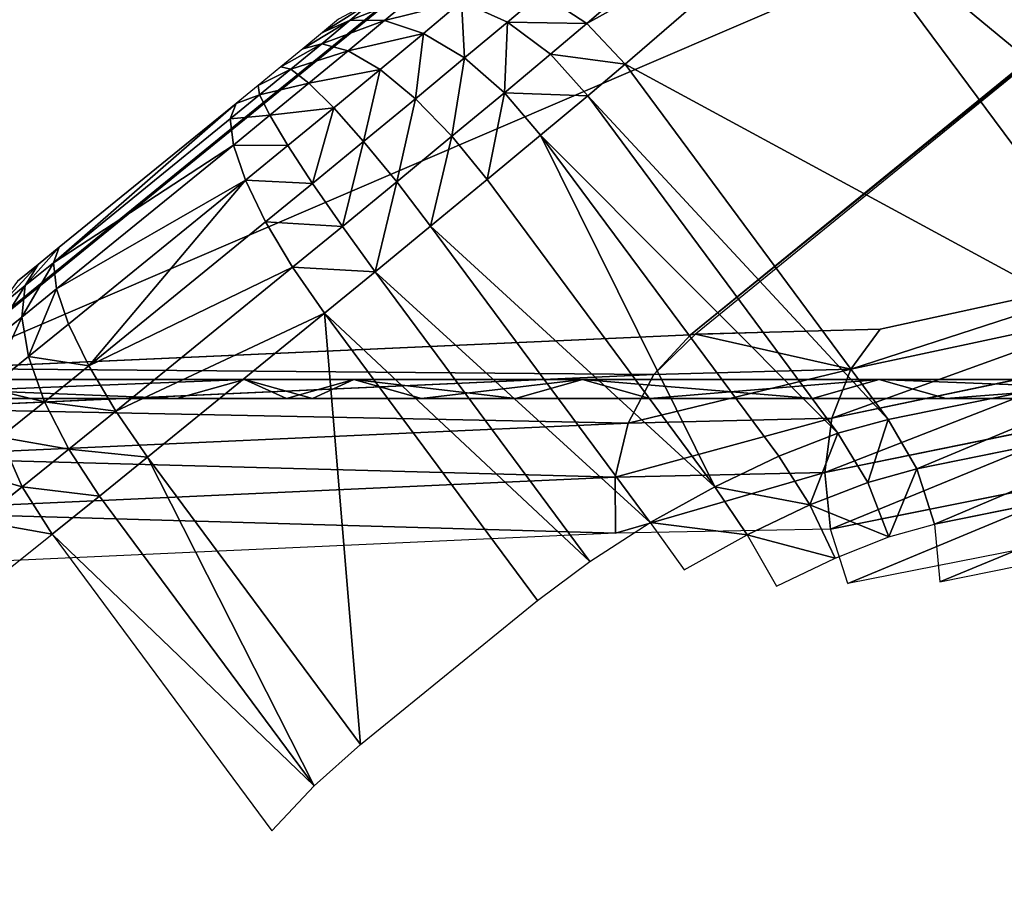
# Model space of a CAD drawing. Extents: x 34 to 1129, y -19 to 489.
# Tile 167 of 237: x 332 to 345, y 230 to 242. Entities that reach past the tile are written whole.
import ezdxf

# ---------------------------------------------------------------- set-up
doc = ezdxf.new("R2010")
doc.units = 0
doc.layers.get('0').update_dxf_attribs({"color": 13, "linetype": 'CONTINUOUS'})

# ---------------------------------------------------------------- blocks, each defined once
blk = doc.blocks.new('GROUP_14')
for centre in [(249.969, 249.969, 5), (249.969, 249.969)]:
    blk.add_circle(centre, 250)
blk = doc.blocks.new('GROUP_17')
for p in [(0, 0), (0, 0, 325)]:
    blk.add_blockref('GROUP_14', p)
blk = doc.blocks.new('GROUP_24')
blk.add_blockref('GROUP_17', (0, 0))
blk = doc.blocks.new('GROUP_1')
for p, q in [((54.464, 797.345), (55.411, 797.629, 0.268)), ((53.516, 797.06, 0.268), (54.464, 797.345)), ((55.992, 792.412), (56.936, 792.709, 0.268)), ((55.049, 792.114, 0.268), (55.992, 792.412)), ((59.191, 782.407), (60.131, 782.717, 0.268)), ((58.251, 782.098, 0.268), (59.191, 782.407)), ((63.342, 770.152), (64.277, 770.477, 0.268)), ((62.408, 769.826, 0.268), (63.342, 770.152))]:
    blk.add_line(p, q)
blk.add_arc((1582.676, 1256.548), 1595.713, 187.860955, 196.910126)
mesh = blk.add_polyface()
corners = [(47.749, 823.948, 0.268), (54.464, 797.345), (46.797, 823.68), (55.411, 797.629, 0.268)]
mesh.append_faces([[corners[k] for k in face] for face in [(0, 1, 2), (1, 0, 3)]], dxfattribs={"vtx0": -1})
mesh = blk.add_polyface()
corners = [(46.797, 823.68), (53.516, 797.06, 0.268), (45.844, 823.411, 0.268), (54.464, 797.345)]
mesh.append_faces([[corners[k] for k in face] for face in [(0, 1, 2), (1, 0, 3)]], dxfattribs={"vtx0": -1})
mesh = blk.add_polyface()
corners = [(55.411, 797.629, 0.268), (55.992, 792.412), (54.464, 797.345), (56.936, 792.709, 0.268)]
mesh.append_faces([[corners[k] for k in face] for face in [(0, 1, 2), (1, 0, 3)]], dxfattribs={"vtx0": -1})
mesh = blk.add_polyface()
corners = [(54.464, 797.345), (55.049, 792.114, 0.268), (53.516, 797.06, 0.268), (55.992, 792.412)]
mesh.append_faces([[corners[k] for k in face] for face in [(0, 1, 2), (1, 0, 3)]], dxfattribs={"vtx0": -1})
mesh = blk.add_polyface()
corners = [(56.936, 792.709, 0.268), (59.191, 782.407), (55.992, 792.412), (60.131, 782.717, 0.268)]
mesh.append_faces([[corners[k] for k in face] for face in [(0, 1, 2), (1, 0, 3)]], dxfattribs={"vtx0": -1})
mesh = blk.add_polyface()
corners = [(55.992, 792.412), (58.251, 782.098, 0.268), (55.049, 792.114, 0.268), (59.191, 782.407)]
mesh.append_faces([[corners[k] for k in face] for face in [(0, 1, 2), (1, 0, 3)]], dxfattribs={"vtx0": -1})
mesh = blk.add_polyface()
corners = [(60.131, 782.717, 0.268), (63.342, 770.152), (59.191, 782.407), (64.277, 770.477, 0.268)]
mesh.append_faces([[corners[k] for k in face] for face in [(0, 1, 2), (1, 0, 3)]], dxfattribs={"vtx0": -1})
mesh = blk.add_polyface()
corners = [(59.191, 782.407), (62.408, 769.826, 0.268), (58.251, 782.098, 0.268), (63.342, 770.152)]
mesh.append_faces([[corners[k] for k in face] for face in [(0, 1, 2), (1, 0, 3)]], dxfattribs={"vtx0": -1})
mesh = blk.add_polyface()
corners = [(64.277, 770.477, 0.268), (67.704, 757.97), (63.342, 770.152), (72.061, 748.693, 0.268), (71.125, 748.37)]
mesh.append_faces([[corners[k] for k in face] for face in [(0, 1, 2), (1, 3, 4)]], dxfattribs={"vtx0": -1})
mesh.append_faces([[corners[k] for k in face] for face in [(1, 0, 3)]], dxfattribs={"vtx0": -1, "vtx2": -1})
mesh = blk.add_polyface()
corners = [(63.342, 770.152), (70.19, 748.047, 0.268), (62.408, 769.826, 0.268), (67.704, 757.97), (71.125, 748.37)]
mesh.append_faces([[corners[k] for k in face] for face in [(0, 1, 2), (1, 3, 4)]], dxfattribs={"vtx0": -1})
mesh.append_faces([[corners[k] for k in face] for face in [(1, 0, 3)]], dxfattribs={"vtx0": -1, "vtx2": -1})
blk = doc.blocks.new('GROUP_22')
for p, q in [((3, 16.5, 11.141), (8.017, 19.009, 12.144)), ((8.017, 19.009, 12.144), (8.014, 19.002, 3.825)), ((3, 16.5, 4.859), (8.014, 19.002, 3.825)), ((3.028, 16.4, 11.938), (8.044, 18.908, 12.941)), ((3.028, 16.4, 4.062), (8.041, 18.903, 3.038)), ((3.111, 16.106, 12.692), (8.13, 18.616, 13.696)), ((14.001, 16.975, 0.01), (14.001, 3.025, 0.01)), ((48.999, 16.975, 0.01), (48.999, 3.025, 0.01)), ((2.224, 15.997, 5.015), (3, 16.5, 4.859)), ((3, 16.5, 11.141), (2.224, 15.997, 10.985)), ((2.271, 15.909, 11.787), (3.028, 16.4, 11.938)), ((2.271, 15.909, 4.213), (3.028, 16.4, 4.062)), ((3.028, 16.4, 11.938), (3, 16.5, 11.141)), ((3.028, 16.4, 4.062), (3, 16.5, 4.859)), ((3, 16.5, 4.859), (3, 16.5, 11.141)), ((3.111, 16.106, 12.692), (3.028, 16.4, 11.938)), ((3.111, 16.106, 3.308), (3.028, 16.4, 4.062)), ((1.5, 15.301, 5.159), (2.224, 15.997, 5.015)), ((2.224, 15.997, 10.985), (1.5, 15.301, 10.841)), ((2.224, 15.997, 5.015), (2.224, 15.997, 10.985)), ((2.224, 15.997, 10.985), (2.271, 15.909, 11.787)), ((2.224, 15.997, 5.015), (2.271, 15.909, 4.213)), ((2.41, 15.65, 3.448), (3.111, 16.106, 3.308)), ((1.565, 15.227, 11.645), (2.271, 15.909, 11.787)), ((1.565, 15.227, 4.355), (2.271, 15.909, 4.213)), ((2.271, 15.909, 11.787), (2.41, 15.65, 12.552)), ((2.271, 15.909, 4.213), (2.41, 15.65, 3.448)), ((1.756, 15.013, 3.578), (2.41, 15.65, 3.448)), ((2.41, 15.65, 3.448), (2.63, 15.237, 2.77)), ((0.879, 14.457, 5.284), (1.5, 15.301, 5.159)), ((1.5, 15.301, 10.841), (0.879, 14.457, 10.716)), ((1.5, 15.301, 5.159), (1.5, 15.301, 10.841)), ((1.5, 15.301, 10.841), (1.565, 15.227, 11.645)), ((1.5, 15.301, 5.159), (1.565, 15.227, 4.355)), ((0.959, 14.401, 11.524), (1.565, 15.227, 11.645)), ((0.959, 14.401, 4.476), (1.565, 15.227, 4.355)), ((1.565, 15.227, 11.645), (1.756, 15.013, 12.422)), ((1.565, 15.227, 4.355), (1.756, 15.013, 3.578)), ((2.06, 14.671, 2.884), (2.63, 15.237, 2.77)), ((1.195, 14.239, 3.691), (1.756, 15.013, 3.578)), ((1.756, 15.013, 3.578), (2.06, 14.671, 2.884)), ((1.571, 13.98, 2.982), (2.06, 14.671, 2.884)), ((2.06, 14.671, 2.884), (2.456, 14.226, 2.319)), ((2.456, 14.226, 2.319), (2.918, 14.699, 2.226)), ((0.402, 13.524, 5.379), (0.879, 14.457, 5.284)), ((0.879, 14.457, 10.716), (0.402, 13.524, 10.621)), ((0.494, 13.487, 4.569), (0.959, 14.401, 4.476)), ((0.879, 14.457, 5.284), (0.879, 14.457, 10.716)), ((0.879, 14.457, 10.716), (0.959, 14.401, 11.524)), ((0.879, 14.457, 5.284), (0.959, 14.401, 4.476)), ((0.959, 14.401, 4.476), (1.195, 14.239, 3.691)), ((0.765, 13.38, 3.777), (1.195, 14.239, 3.691)), ((1.195, 14.239, 3.691), (1.571, 13.98, 2.982)), ((2.06, 13.642, 2.398), (2.456, 14.226, 2.319)), ((2.456, 14.226, 2.319), (2.918, 13.708, 1.921)), ((2.918, 13.708, 1.921), (3.253, 14.073, 1.854)), ((1.195, 13.21, 3.057), (1.571, 13.98, 2.982)), ((1.571, 13.98, 2.982), (2.06, 13.642, 2.398)), ((1.756, 12.988, 2.459), (2.06, 13.642, 2.398)), ((2.06, 13.642, 2.398), (2.63, 13.249, 1.978)), ((2.63, 13.249, 1.978), (2.918, 13.708, 1.921)), ((2.918, 13.708, 1.921), (3.413, 13.151, 1.717)), ((0.102, 12.565, 5.439), (0.402, 13.524, 5.379)), ((0.402, 13.524, 5.379), (0.402, 13.524, 10.621)), ((0.402, 13.524, 5.379), (0.494, 13.487, 4.569)), ((0.202, 12.548, 4.627), (0.494, 13.487, 4.569)), ((0.494, 13.487, 4.569), (0.765, 13.38, 3.777)), ((0.494, 12.496, 3.831), (0.765, 13.38, 3.777)), ((0.765, 13.38, 3.777), (1.195, 13.21, 3.057)), ((3.612, 13.401, 1.678), (3.413, 13.151, 1.717)), ((2.41, 12.729, 2.022), (2.63, 13.249, 1.978)), ((2.63, 13.249, 1.978), (3.242, 12.827, 1.752)), ((0.959, 12.414, 3.104), (1.195, 13.21, 3.057)), ((1.195, 13.21, 3.057), (1.756, 12.988, 2.459)), ((3.413, 13.151, 1.717), (3.242, 12.827, 1.752)), ((1.565, 12.307, 2.497), (1.756, 12.988, 2.459)), ((1.756, 12.988, 2.459), (2.41, 12.729, 2.022)), ((3.242, 12.827, 1.752), (3.111, 12.451, 1.778)), ((2.271, 12.182, 2.05), (2.41, 12.729, 2.022)), ((2.41, 12.729, 2.022), (3.111, 12.451, 1.778)), ((0, 11.646, 5.459), (0.102, 12.565, 5.439)), ((0.102, 12.565, 5.439), (0.102, 12.565, 10.561)), ((0.102, 12.565, 5.439), (0.202, 12.548, 4.627)), ((0.102, 11.646, 4.647), (0.202, 12.548, 4.627)), ((0.202, 12.548, 4.627), (0.494, 12.496, 3.831)), ((0.402, 11.646, 3.849), (0.494, 12.496, 3.831)), ((0.494, 12.496, 3.831), (0.959, 12.414, 3.104)), ((0.879, 11.646, 3.12), (0.959, 12.414, 3.104)), ((0.959, 12.414, 3.104), (1.565, 12.307, 2.497)), ((3.111, 12.451, 1.778), (3.028, 12.048, 1.794)), ((1.5, 11.646, 2.51), (1.565, 12.307, 2.497)), ((1.565, 12.307, 2.497), (2.271, 12.182, 2.05)), ((2.224, 11.646, 2.06), (2.271, 12.182, 2.05)), ((2.271, 12.182, 2.05), (3.028, 12.048, 1.794)), ((3.028, 12.048, 1.794), (3, 11.646, 1.8)), ((0.102, 11.646, 4.647), (0, 11.646, 5.459)), ((0, 11.646, 5.459), (0, 8.354, 5.459)), ((0, 11.646, 10.541), (0, 11.646, 5.459)), ((0.402, 11.646, 3.849), (0.102, 11.646, 4.647)), ((0.102, 11.646, 4.647), (0.102, 8.354, 4.647)), ((0.879, 11.646, 3.12), (0.402, 11.646, 3.849)), ((0.402, 11.646, 3.849), (0.402, 8.354, 3.849)), ((1.5, 11.646, 2.51), (0.879, 11.646, 3.12)), ((0.879, 11.646, 3.12), (0.879, 8.354, 3.12)), ((2.224, 11.646, 2.06), (1.5, 11.646, 2.51)), ((1.5, 11.646, 2.51), (1.5, 8.354, 2.51)), ((3, 11.646, 1.8), (2.224, 11.646, 2.06)), ((2.224, 11.646, 2.06), (2.224, 8.354, 2.06)), ((3, 8.354, 1.8), (3, 11.646, 1.8)), ((0, 8.354, 5.459), (0.102, 8.354, 4.647)), ((0, 8.354, 10.541), (0, 8.354, 5.459)), ((0, 8.354, 5.459), (0.102, 7.435, 5.439)), ((0.102, 8.354, 4.647), (0.402, 8.354, 3.849)), ((0.102, 8.354, 4.647), (0.202, 7.452, 4.627)), ((0.402, 8.354, 3.849), (0.879, 8.354, 3.12)), ((0.402, 8.354, 3.849), (0.494, 7.504, 3.831)), ((0.879, 8.354, 3.12), (1.5, 8.354, 2.51)), ((0.879, 8.354, 3.12), (0.959, 7.586, 3.104)), ((1.5, 8.354, 2.51), (2.224, 8.354, 2.06)), ((1.5, 8.354, 2.51), (1.565, 7.693, 2.497)), ((2.224, 8.354, 2.06), (3, 8.354, 1.8)), ((2.224, 8.354, 2.06), (2.271, 7.818, 2.05)), ((3.028, 7.952, 1.794), (3, 8.354, 1.8)), ((2.271, 7.818, 2.05), (3.028, 7.952, 1.794)), ((3.111, 7.549, 1.778), (3.028, 7.952, 1.794)), ((1.565, 7.693, 2.497), (2.271, 7.818, 2.05)), ((2.271, 7.818, 2.05), (2.41, 7.271, 2.022)), ((0.494, 7.504, 3.831), (0.959, 7.586, 3.104)), ((0.959, 7.586, 3.104), (1.565, 7.693, 2.497)), ((0.959, 7.586, 3.104), (1.195, 6.79, 3.057)), ((1.565, 7.693, 2.497), (1.756, 7.012, 2.459)), ((0.102, 7.435, 5.439), (0.202, 7.452, 4.627)), ((0.202, 7.452, 4.627), (0.494, 7.504, 3.831)), ((0.202, 7.452, 4.627), (0.494, 6.513, 4.569)), ((0.494, 7.504, 3.831), (0.765, 6.62, 3.777)), ((0.102, 7.435, 5.439), (0.102, 7.435, 10.561)), ((0.102, 7.435, 5.439), (0.402, 6.476, 5.379)), ((0.494, 6.513, 4.569), (0.765, 6.62, 3.777)), ((0.402, 6.476, 5.379), (0.494, 6.513, 4.569)), ((0.494, 6.513, 4.569), (0.959, 5.599, 4.476)), ((59.174, 6.441, 1.635), (54.089, 3.889, 0.678)), ((54.324, 3.142, 0.813), (59.388, 5.68, 1.782)), ((54.542, 2.444, 1.144), (59.587, 4.971, 2.127)), ((54.729, 1.846, 1.65), (59.758, 4.361, 2.648)), ((54.089, 3.889, 0.678), (48.849, 3)), ((54.089, 3.889, 0.678), (48.999, 3.025, 0.01)), ((54.324, 3.142, 0.813), (54.089, 3.889, 0.678)), ((54.871, 1.386, 2.296), (59.889, 3.894, 3.308)), ((48.885, 2.223, 0.102), (54.324, 3.142, 0.813)), ((54.542, 2.444, 1.144), (54.324, 3.142, 0.813)), ((48.849, 3), (14.151, 3)), ((48.999, 3.025, 0.01), (48.849, 3)), ((48.885, 2.223, 0.102), (48.849, 3)), ((48.914, 1.499, 0.403), (54.542, 2.444, 1.144)), ((54.729, 1.846, 1.65), (54.542, 2.444, 1.144)), ((14.115, 2.223, 0.102), (48.885, 2.223, 0.102)), ((48.914, 1.499, 0.403), (48.885, 2.223, 0.102)), ((48.933, 0.877, 0.881), (54.729, 1.846, 1.65)), ((54.871, 1.386, 2.296), (54.729, 1.846, 1.65)), ((14.086, 1.499, 0.403), (48.914, 1.499, 0.403)), ((48.933, 0.877, 0.881), (48.914, 1.499, 0.403)), ((14.067, 0.877, 0.881), (48.933, 0.877, 0.881)), ((48.941, 0.399, 1.504), (48.933, 0.877, 0.881))]:
    blk.add_line(p, q)
mesh = blk.add_polyface()
corners = [(8.014, 19.002, 3.825), (14.001, 19.997, 12.981), (14.001, 19.997, 3.018), (8.017, 19.009, 12.144)]
mesh.append_faces([[corners[k] for k in face] for face in [(0, 1, 2), (1, 0, 3)]], dxfattribs={"vtx0": -1})
mesh = blk.add_polyface()
corners = [(14.078, 20.006, 3.008), (48.999, 19.997, 3.018), (48.922, 20.006, 3.008), (14.001, 19.997, 3.018), (14.001, 19.997, 12.981), (48.999, 19.997, 12.981), (14.078, 20.006, 12.992), (48.922, 20.006, 12.992)]
mesh.append_faces([[corners[k] for k in face] for face in [(0, 1, 2), (5, 6, 7)]], dxfattribs={"vtx0": -1})
mesh.append_faces([[corners[k] for k in face] for face in [(1, 4, 5)]], dxfattribs={"vtx0": -1, "vtx1": -1})
mesh.append_faces([[corners[k] for k in face] for face in [(1, 0, 3), (1, 3, 4), (5, 4, 6)]], dxfattribs={"vtx0": -1, "vtx2": -1})
mesh = blk.add_polyface()
corners = [(3, 16.5, 4.859), (8.017, 19.009, 12.144), (8.014, 19.002, 3.825), (3, 16.5, 11.141)]
mesh.append_faces([[corners[k] for k in face] for face in [(0, 1, 2), (1, 0, 3)]], dxfattribs={"vtx0": -1})
mesh = blk.add_polyface()
corners = [(3.028, 16.4, 11.938), (8.017, 19.009, 12.144), (3, 16.5, 11.141), (8.044, 18.908, 12.941)]
mesh.append_faces([[corners[k] for k in face] for face in [(0, 1, 2), (1, 0, 3)]], dxfattribs={"vtx0": -1})
mesh = blk.add_polyface()
corners = [(3.028, 16.4, 4.062), (8.014, 19.002, 3.825), (8.041, 18.903, 3.038), (3, 16.5, 4.859)]
mesh.append_faces([[corners[k] for k in face] for face in [(0, 1, 2), (1, 0, 3)]], dxfattribs={"vtx0": -1})
mesh = blk.add_polyface()
corners = [(3.111, 16.106, 12.692), (8.044, 18.908, 12.941), (3.028, 16.4, 11.938), (8.13, 18.616, 13.696)]
mesh.append_faces([[corners[k] for k in face] for face in [(0, 1, 2), (1, 0, 3)]], dxfattribs={"vtx0": -1})
mesh = blk.add_polyface()
corners = [(3.111, 16.106, 3.308), (8.041, 18.903, 3.038), (8.129, 18.614, 2.296), (3.028, 16.4, 4.062)]
mesh.append_faces([[corners[k] for k in face] for face in [(0, 1, 2), (1, 0, 3)]], dxfattribs={"vtx0": -1})
mesh = blk.add_polyface()
corners = [(3.242, 15.639, 13.352), (8.13, 18.616, 13.696), (3.111, 16.106, 12.692), (8.27, 18.153, 14.358)]
mesh.append_faces([[corners[k] for k in face] for face in [(0, 1, 2), (1, 0, 3)]], dxfattribs={"vtx0": -1})
mesh = blk.add_polyface()
corners = [(14.151, 17), (14.001, 3.025, 0.01), (14.001, 16.975, 0.01), (14.151, 3), (48.849, 17), (48.849, 3), (48.999, 16.975, 0.01), (48.999, 3.025, 0.01)]
mesh.append_faces([[corners[k] for k in face] for face in [(0, 1, 2), (5, 6, 7)]], dxfattribs={"vtx0": -1})
mesh.append_faces([[corners[k] for k in face] for face in [(1, 0, 3), (3, 4, 5)]], dxfattribs={"vtx0": -1, "vtx1": -1})
mesh.append_faces([[corners[k] for k in face] for face in [(3, 0, 4), (5, 4, 6)]], dxfattribs={"vtx0": -1, "vtx2": -1})
mesh = blk.add_polyface()
corners = [(2.224, 15.997, 5.015), (3, 16.5, 11.141), (3, 16.5, 4.859), (2.224, 15.997, 10.985)]
mesh.append_faces([[corners[k] for k in face] for face in [(0, 1, 2), (1, 0, 3)]], dxfattribs={"vtx0": -1})
mesh = blk.add_polyface()
corners = [(2.271, 15.909, 11.787), (3, 16.5, 11.141), (2.224, 15.997, 10.985), (3.028, 16.4, 11.938)]
mesh.append_faces([[corners[k] for k in face] for face in [(0, 1, 2), (1, 0, 3)]], dxfattribs={"vtx0": -1})
mesh = blk.add_polyface()
corners = [(2.271, 15.909, 4.213), (3, 16.5, 4.859), (3.028, 16.4, 4.062), (2.224, 15.997, 5.015)]
mesh.append_faces([[corners[k] for k in face] for face in [(0, 1, 2), (1, 0, 3)]], dxfattribs={"vtx0": -1})
mesh = blk.add_polyface()
corners = [(2.41, 15.65, 12.552), (3.028, 16.4, 11.938), (2.271, 15.909, 11.787), (3.111, 16.106, 12.692)]
mesh.append_faces([[corners[k] for k in face] for face in [(0, 1, 2), (1, 0, 3)]], dxfattribs={"vtx0": -1})
mesh = blk.add_polyface()
corners = [(2.41, 15.65, 3.448), (3.028, 16.4, 4.062), (3.111, 16.106, 3.308), (2.271, 15.909, 4.213)]
mesh.append_faces([[corners[k] for k in face] for face in [(0, 1, 2), (1, 0, 3)]], dxfattribs={"vtx0": -1})
mesh = blk.add_polyface()
corners = [(1.5, 15.301, 5.159), (2.224, 15.997, 10.985), (2.224, 15.997, 5.015), (1.5, 15.301, 10.841)]
mesh.append_faces([[corners[k] for k in face] for face in [(0, 1, 2), (1, 0, 3)]], dxfattribs={"vtx0": -1})
mesh = blk.add_polyface()
corners = [(1.565, 15.227, 11.645), (2.224, 15.997, 10.985), (1.5, 15.301, 10.841), (2.271, 15.909, 11.787)]
mesh.append_faces([[corners[k] for k in face] for face in [(0, 1, 2), (1, 0, 3)]], dxfattribs={"vtx0": -1})
mesh = blk.add_polyface()
corners = [(1.565, 15.227, 4.355), (2.224, 15.997, 5.015), (2.271, 15.909, 4.213), (1.5, 15.301, 5.159)]
mesh.append_faces([[corners[k] for k in face] for face in [(0, 1, 2), (1, 0, 3)]], dxfattribs={"vtx0": -1})
mesh = blk.add_polyface()
corners = [(2.63, 15.237, 2.77), (3.111, 16.106, 3.308), (3.242, 15.639, 2.648), (2.41, 15.65, 3.448)]
mesh.append_faces([[corners[k] for k in face] for face in [(0, 1, 2), (1, 0, 3)]], dxfattribs={"vtx0": -1})
mesh = blk.add_polyface()
corners = [(2.41, 15.65, 12.552), (1.565, 15.227, 11.645), (1.756, 15.013, 12.422), (2.271, 15.909, 11.787)]
mesh.append_faces([[corners[k] for k in face] for face in [(0, 1, 2), (1, 0, 3)]], dxfattribs={"vtx0": -1})
mesh = blk.add_polyface()
corners = [(1.565, 15.227, 4.355), (2.41, 15.65, 3.448), (1.756, 15.013, 3.578), (2.271, 15.909, 4.213)]
mesh.append_faces([[corners[k] for k in face] for face in [(0, 1, 2), (1, 0, 3)]], dxfattribs={"vtx0": -1})
mesh = blk.add_polyface()
corners = [(1.756, 15.013, 3.578), (2.63, 15.237, 2.77), (2.06, 14.671, 2.884), (2.41, 15.65, 3.448)]
mesh.append_faces([[corners[k] for k in face] for face in [(0, 1, 2), (1, 0, 3)]], dxfattribs={"vtx0": -1})
mesh = blk.add_polyface()
corners = [(0.879, 14.457, 10.716), (1.5, 15.301, 5.159), (0.879, 14.457, 5.284), (1.5, 15.301, 10.841)]
mesh.append_faces([[corners[k] for k in face] for face in [(0, 1, 2), (1, 0, 3)]], dxfattribs={"vtx0": -1})
mesh = blk.add_polyface()
corners = [(1.565, 15.227, 11.645), (0.879, 14.457, 10.716), (0.959, 14.401, 11.524), (1.5, 15.301, 10.841)]
mesh.append_faces([[corners[k] for k in face] for face in [(0, 1, 2), (1, 0, 3)]], dxfattribs={"vtx0": -1})
mesh = blk.add_polyface()
corners = [(0.879, 14.457, 5.284), (1.565, 15.227, 4.355), (0.959, 14.401, 4.476), (1.5, 15.301, 5.159)]
mesh.append_faces([[corners[k] for k in face] for face in [(0, 1, 2), (1, 0, 3)]], dxfattribs={"vtx0": -1})
mesh = blk.add_polyface()
corners = [(1.756, 15.013, 12.422), (0.959, 14.401, 11.524), (1.195, 14.239, 12.309), (1.565, 15.227, 11.645)]
mesh.append_faces([[corners[k] for k in face] for face in [(0, 1, 2), (1, 0, 3)]], dxfattribs={"vtx0": -1})
mesh = blk.add_polyface()
corners = [(0.959, 14.401, 4.476), (1.756, 15.013, 3.578), (1.195, 14.239, 3.691), (1.565, 15.227, 4.355)]
mesh.append_faces([[corners[k] for k in face] for face in [(0, 1, 2), (1, 0, 3)]], dxfattribs={"vtx0": -1})
mesh = blk.add_polyface()
corners = [(2.63, 15.237, 2.77), (2.456, 14.226, 2.319), (2.06, 14.671, 2.884), (2.918, 14.699, 2.226)]
mesh.append_faces([[corners[k] for k in face] for face in [(0, 1, 2), (1, 0, 3)]], dxfattribs={"vtx0": -1})
mesh = blk.add_polyface()
corners = [(1.195, 14.239, 3.691), (2.06, 14.671, 2.884), (1.571, 13.98, 2.982), (1.756, 15.013, 3.578)]
mesh.append_faces([[corners[k] for k in face] for face in [(0, 1, 2), (1, 0, 3)]], dxfattribs={"vtx0": -1})
mesh = blk.add_polyface()
corners = [(2.06, 14.671, 2.884), (2.06, 13.642, 2.398), (1.571, 13.98, 2.982), (2.456, 14.226, 2.319)]
mesh.append_faces([[corners[k] for k in face] for face in [(0, 1, 2), (1, 0, 3)]], dxfattribs={"vtx0": -1})
mesh = blk.add_polyface()
corners = [(2.918, 14.699, 2.226), (2.918, 13.708, 1.921), (2.456, 14.226, 2.319), (3.253, 14.073, 1.854)]
mesh.append_faces([[corners[k] for k in face] for face in [(0, 1, 2), (1, 0, 3)]], dxfattribs={"vtx0": -1})
mesh = blk.add_polyface()
corners = [(0.879, 14.457, 10.716), (0.402, 13.524, 5.379), (0.402, 13.524, 10.621), (0.879, 14.457, 5.284)]
mesh.append_faces([[corners[k] for k in face] for face in [(0, 1, 2), (1, 0, 3)]], dxfattribs={"vtx0": -1})
mesh = blk.add_polyface()
corners = [(0.959, 14.401, 11.524), (0.402, 13.524, 10.621), (0.494, 13.487, 11.431), (0.879, 14.457, 10.716)]
mesh.append_faces([[corners[k] for k in face] for face in [(0, 1, 2), (1, 0, 3)]], dxfattribs={"vtx0": -1})
mesh = blk.add_polyface()
corners = [(0.402, 13.524, 5.379), (0.959, 14.401, 4.476), (0.494, 13.487, 4.569), (0.879, 14.457, 5.284)]
mesh.append_faces([[corners[k] for k in face] for face in [(0, 1, 2), (1, 0, 3)]], dxfattribs={"vtx0": -1})
mesh = blk.add_polyface()
corners = [(0.494, 13.487, 4.569), (1.195, 14.239, 3.691), (0.765, 13.38, 3.777), (0.959, 14.401, 4.476)]
mesh.append_faces([[corners[k] for k in face] for face in [(0, 1, 2), (1, 0, 3)]], dxfattribs={"vtx0": -1})
mesh = blk.add_polyface()
corners = [(0.765, 13.38, 3.777), (1.571, 13.98, 2.982), (1.195, 13.21, 3.057), (1.195, 14.239, 3.691)]
mesh.append_faces([[corners[k] for k in face] for face in [(0, 1, 2), (1, 0, 3)]], dxfattribs={"vtx0": -1})
mesh = blk.add_polyface()
corners = [(2.456, 14.226, 2.319), (2.63, 13.249, 1.978), (2.06, 13.642, 2.398), (2.918, 13.708, 1.921)]
mesh.append_faces([[corners[k] for k in face] for face in [(0, 1, 2), (1, 0, 3)]], dxfattribs={"vtx0": -1})
mesh = blk.add_polyface()
corners = [(3.253, 14.073, 1.854), (3.413, 13.151, 1.717), (2.918, 13.708, 1.921), (3.612, 13.401, 1.678)]
mesh.append_faces([[corners[k] for k in face] for face in [(0, 1, 2), (1, 0, 3)]], dxfattribs={"vtx0": -1})
mesh = blk.add_polyface()
corners = [(1.571, 13.98, 2.982), (1.756, 12.988, 2.459), (1.195, 13.21, 3.057), (2.06, 13.642, 2.398)]
mesh.append_faces([[corners[k] for k in face] for face in [(0, 1, 2), (1, 0, 3)]], dxfattribs={"vtx0": -1})
mesh = blk.add_polyface()
corners = [(2.06, 13.642, 2.398), (2.41, 12.729, 2.022), (1.756, 12.988, 2.459), (2.63, 13.249, 1.978)]
mesh.append_faces([[corners[k] for k in face] for face in [(0, 1, 2), (1, 0, 3)]], dxfattribs={"vtx0": -1})
mesh = blk.add_polyface()
corners = [(2.918, 13.708, 1.921), (3.242, 12.827, 1.752), (2.63, 13.249, 1.978), (3.413, 13.151, 1.717)]
mesh.append_faces([[corners[k] for k in face] for face in [(0, 1, 2), (1, 0, 3)]], dxfattribs={"vtx0": -1})
mesh = blk.add_polyface()
corners = [(0.402, 13.524, 10.621), (0.102, 12.565, 5.439), (0.102, 12.565, 10.561), (0.402, 13.524, 5.379)]
mesh.append_faces([[corners[k] for k in face] for face in [(0, 1, 2), (1, 0, 3)]], dxfattribs={"vtx0": -1})
mesh = blk.add_polyface()
corners = [(0.102, 12.565, 5.439), (0.494, 13.487, 4.569), (0.202, 12.548, 4.627), (0.402, 13.524, 5.379)]
mesh.append_faces([[corners[k] for k in face] for face in [(0, 1, 2), (1, 0, 3)]], dxfattribs={"vtx0": -1})
mesh = blk.add_polyface()
corners = [(0.202, 12.548, 4.627), (0.765, 13.38, 3.777), (0.494, 12.496, 3.831), (0.494, 13.487, 4.569)]
mesh.append_faces([[corners[k] for k in face] for face in [(0, 1, 2), (1, 0, 3)]], dxfattribs={"vtx0": -1})
mesh = blk.add_polyface()
corners = [(0.494, 12.496, 3.831), (1.195, 13.21, 3.057), (0.959, 12.414, 3.104), (0.765, 13.38, 3.777)]
mesh.append_faces([[corners[k] for k in face] for face in [(0, 1, 2), (1, 0, 3)]], dxfattribs={"vtx0": -1})
mesh = blk.add_polyface()
corners = [(2.63, 13.249, 1.978), (3.111, 12.451, 1.778), (2.41, 12.729, 2.022), (3.242, 12.827, 1.752)]
mesh.append_faces([[corners[k] for k in face] for face in [(0, 1, 2), (1, 0, 3)]], dxfattribs={"vtx0": -1})
mesh = blk.add_polyface()
corners = [(1.195, 13.21, 3.057), (1.565, 12.307, 2.497), (0.959, 12.414, 3.104), (1.756, 12.988, 2.459)]
mesh.append_faces([[corners[k] for k in face] for face in [(0, 1, 2), (1, 0, 3)]], dxfattribs={"vtx0": -1})
mesh = blk.add_polyface()
corners = [(1.756, 12.988, 2.459), (2.271, 12.182, 2.05), (1.565, 12.307, 2.497), (2.41, 12.729, 2.022)]
mesh.append_faces([[corners[k] for k in face] for face in [(0, 1, 2), (1, 0, 3)]], dxfattribs={"vtx0": -1})
mesh = blk.add_polyface()
corners = [(2.41, 12.729, 2.022), (3.028, 12.048, 1.794), (2.271, 12.182, 2.05), (3.111, 12.451, 1.778)]
mesh.append_faces([[corners[k] for k in face] for face in [(0, 1, 2), (1, 0, 3)]], dxfattribs={"vtx0": -1})
mesh = blk.add_polyface()
corners = [(0.102, 12.565, 10.561), (0, 11.646, 5.459), (0, 11.646, 10.541), (0.102, 12.565, 5.439)]
mesh.append_faces([[corners[k] for k in face] for face in [(0, 1, 2), (1, 0, 3)]], dxfattribs={"vtx0": -1})
mesh = blk.add_polyface()
corners = [(0.102, 12.565, 5.439), (0.102, 11.646, 4.647), (0, 11.646, 5.459), (0.202, 12.548, 4.627)]
mesh.append_faces([[corners[k] for k in face] for face in [(0, 1, 2), (1, 0, 3)]], dxfattribs={"vtx0": -1})
mesh = blk.add_polyface()
corners = [(0.202, 12.548, 4.627), (0.402, 11.646, 3.849), (0.102, 11.646, 4.647), (0.494, 12.496, 3.831)]
mesh.append_faces([[corners[k] for k in face] for face in [(0, 1, 2), (1, 0, 3)]], dxfattribs={"vtx0": -1})
mesh = blk.add_polyface()
corners = [(0.494, 12.496, 3.831), (0.879, 11.646, 3.12), (0.402, 11.646, 3.849), (0.959, 12.414, 3.104)]
mesh.append_faces([[corners[k] for k in face] for face in [(0, 1, 2), (1, 0, 3)]], dxfattribs={"vtx0": -1})
mesh = blk.add_polyface()
corners = [(0.959, 12.414, 3.104), (1.5, 11.646, 2.51), (0.879, 11.646, 3.12), (1.565, 12.307, 2.497)]
mesh.append_faces([[corners[k] for k in face] for face in [(0, 1, 2), (1, 0, 3)]], dxfattribs={"vtx0": -1})
mesh = blk.add_polyface()
corners = [(1.565, 12.307, 2.497), (2.224, 11.646, 2.06), (1.5, 11.646, 2.51), (2.271, 12.182, 2.05)]
mesh.append_faces([[corners[k] for k in face] for face in [(0, 1, 2), (1, 0, 3)]], dxfattribs={"vtx0": -1})
mesh = blk.add_polyface()
corners = [(2.271, 12.182, 2.05), (3, 11.646, 1.8), (2.224, 11.646, 2.06), (3.028, 12.048, 1.794)]
mesh.append_faces([[corners[k] for k in face] for face in [(0, 1, 2), (1, 0, 3)]], dxfattribs={"vtx0": -1})
mesh = blk.add_polyface()
corners = [(0, 8.354, 10.541), (0, 11.646, 5.459), (0, 8.354, 5.459), (0, 11.646, 10.541)]
mesh.append_faces([[corners[k] for k in face] for face in [(0, 1, 2), (1, 0, 3)]], dxfattribs={"vtx0": -1})
mesh = blk.add_polyface()
corners = [(0, 11.646, 5.459), (0.102, 8.354, 4.647), (0, 8.354, 5.459), (0.102, 11.646, 4.647)]
mesh.append_faces([[corners[k] for k in face] for face in [(0, 1, 2), (1, 0, 3)]], dxfattribs={"vtx0": -1})
mesh = blk.add_polyface()
corners = [(0.102, 11.646, 4.647), (0.402, 8.354, 3.849), (0.102, 8.354, 4.647), (0.402, 11.646, 3.849)]
mesh.append_faces([[corners[k] for k in face] for face in [(0, 1, 2), (1, 0, 3)]], dxfattribs={"vtx0": -1})
mesh = blk.add_polyface()
corners = [(0.402, 8.354, 3.849), (0.879, 11.646, 3.12), (0.879, 8.354, 3.12), (0.402, 11.646, 3.849)]
mesh.append_faces([[corners[k] for k in face] for face in [(0, 1, 2), (1, 0, 3)]], dxfattribs={"vtx0": -1})
mesh = blk.add_polyface()
corners = [(0.879, 11.646, 3.12), (1.5, 8.354, 2.51), (0.879, 8.354, 3.12), (1.5, 11.646, 2.51)]
mesh.append_faces([[corners[k] for k in face] for face in [(0, 1, 2), (1, 0, 3)]], dxfattribs={"vtx0": -1})
mesh = blk.add_polyface()
corners = [(1.5, 11.646, 2.51), (2.224, 8.354, 2.06), (1.5, 8.354, 2.51), (2.224, 11.646, 2.06)]
mesh.append_faces([[corners[k] for k in face] for face in [(0, 1, 2), (1, 0, 3)]], dxfattribs={"vtx0": -1})
mesh = blk.add_polyface()
corners = [(3, 11.646, 1.8), (2.224, 8.354, 2.06), (2.224, 11.646, 2.06), (3, 8.354, 1.8)]
mesh.append_faces([[corners[k] for k in face] for face in [(0, 1, 2), (1, 0, 3)]], dxfattribs={"vtx0": -1})
mesh = blk.add_polyface()
corners = [(0.102, 7.435, 10.561), (0, 8.354, 5.459), (0.102, 7.435, 5.439), (0, 8.354, 10.541)]
mesh.append_faces([[corners[k] for k in face] for face in [(0, 1, 2), (1, 0, 3)]], dxfattribs={"vtx0": -1})
mesh = blk.add_polyface()
corners = [(0, 8.354, 5.459), (0.202, 7.452, 4.627), (0.102, 7.435, 5.439), (0.102, 8.354, 4.647)]
mesh.append_faces([[corners[k] for k in face] for face in [(0, 1, 2), (1, 0, 3)]], dxfattribs={"vtx0": -1})
mesh = blk.add_polyface()
corners = [(0.102, 8.354, 4.647), (0.494, 7.504, 3.831), (0.202, 7.452, 4.627), (0.402, 8.354, 3.849)]
mesh.append_faces([[corners[k] for k in face] for face in [(0, 1, 2), (1, 0, 3)]], dxfattribs={"vtx0": -1})
mesh = blk.add_polyface()
corners = [(0.402, 8.354, 3.849), (0.959, 7.586, 3.104), (0.494, 7.504, 3.831), (0.879, 8.354, 3.12)]
mesh.append_faces([[corners[k] for k in face] for face in [(0, 1, 2), (1, 0, 3)]], dxfattribs={"vtx0": -1})
mesh = blk.add_polyface()
corners = [(1.5, 8.354, 2.51), (0.959, 7.586, 3.104), (0.879, 8.354, 3.12), (1.565, 7.693, 2.497)]
mesh.append_faces([[corners[k] for k in face] for face in [(0, 1, 2), (1, 0, 3)]], dxfattribs={"vtx0": -1})
mesh = blk.add_polyface()
corners = [(2.224, 8.354, 2.06), (1.565, 7.693, 2.497), (1.5, 8.354, 2.51), (2.271, 7.818, 2.05)]
mesh.append_faces([[corners[k] for k in face] for face in [(0, 1, 2), (1, 0, 3)]], dxfattribs={"vtx0": -1})
mesh = blk.add_polyface()
corners = [(3, 8.354, 1.8), (2.271, 7.818, 2.05), (2.224, 8.354, 2.06), (3.028, 7.952, 1.794)]
mesh.append_faces([[corners[k] for k in face] for face in [(0, 1, 2), (1, 0, 3)]], dxfattribs={"vtx0": -1})
mesh = blk.add_polyface()
corners = [(3.028, 7.952, 1.794), (2.41, 7.271, 2.022), (2.271, 7.818, 2.05), (3.111, 7.549, 1.778)]
mesh.append_faces([[corners[k] for k in face] for face in [(0, 1, 2), (1, 0, 3)]], dxfattribs={"vtx0": -1})
mesh = blk.add_polyface()
corners = [(2.271, 7.818, 2.05), (1.756, 7.012, 2.459), (1.565, 7.693, 2.497), (2.41, 7.271, 2.022)]
mesh.append_faces([[corners[k] for k in face] for face in [(0, 1, 2), (1, 0, 3)]], dxfattribs={"vtx0": -1})
mesh = blk.add_polyface()
corners = [(0.494, 7.504, 3.831), (1.195, 6.79, 3.057), (0.765, 6.62, 3.777), (0.959, 7.586, 3.104)]
mesh.append_faces([[corners[k] for k in face] for face in [(0, 1, 2), (1, 0, 3)]], dxfattribs={"vtx0": -1})
mesh = blk.add_polyface()
corners = [(1.565, 7.693, 2.497), (1.195, 6.79, 3.057), (0.959, 7.586, 3.104), (1.756, 7.012, 2.459)]
mesh.append_faces([[corners[k] for k in face] for face in [(0, 1, 2), (1, 0, 3)]], dxfattribs={"vtx0": -1})
mesh = blk.add_polyface()
corners = [(0.102, 7.435, 5.439), (0.494, 6.513, 4.569), (0.402, 6.476, 5.379), (0.202, 7.452, 4.627)]
mesh.append_faces([[corners[k] for k in face] for face in [(0, 1, 2), (1, 0, 3)]], dxfattribs={"vtx0": -1})
mesh = blk.add_polyface()
corners = [(0.202, 7.452, 4.627), (0.765, 6.62, 3.777), (0.494, 6.513, 4.569), (0.494, 7.504, 3.831)]
mesh.append_faces([[corners[k] for k in face] for face in [(0, 1, 2), (1, 0, 3)]], dxfattribs={"vtx0": -1})
mesh = blk.add_polyface()
corners = [(0.102, 7.435, 10.561), (0.402, 6.476, 5.379), (0.402, 6.476, 10.621), (0.102, 7.435, 5.439)]
mesh.append_faces([[corners[k] for k in face] for face in [(0, 1, 2), (1, 0, 3)]], dxfattribs={"vtx0": -1})
mesh = blk.add_polyface()
corners = [(0.494, 6.513, 4.569), (1.195, 5.761, 3.691), (0.959, 5.599, 4.476), (0.765, 6.62, 3.777)]
mesh.append_faces([[corners[k] for k in face] for face in [(0, 1, 2), (1, 0, 3)]], dxfattribs={"vtx0": -1})
mesh = blk.add_polyface()
corners = [(0.402, 6.476, 5.379), (0.959, 5.599, 4.476), (0.879, 5.543, 5.284), (0.494, 6.513, 4.569)]
mesh.append_faces([[corners[k] for k in face] for face in [(0, 1, 2), (1, 0, 3)]], dxfattribs={"vtx0": -1})
mesh = blk.add_polyface()
corners = [(59.174, 6.441, 1.635), (54.324, 3.142, 0.813), (54.089, 3.889, 0.678), (59.388, 5.68, 1.782)]
mesh.append_faces([[corners[k] for k in face] for face in [(0, 1, 2), (1, 0, 3)]], dxfattribs={"vtx0": -1})
mesh = blk.add_polyface()
corners = [(59.388, 5.68, 1.782), (54.542, 2.444, 1.144), (54.324, 3.142, 0.813), (59.587, 4.971, 2.127)]
mesh.append_faces([[corners[k] for k in face] for face in [(0, 1, 2), (1, 0, 3)]], dxfattribs={"vtx0": -1})
mesh = blk.add_polyface()
corners = [(59.587, 4.971, 2.127), (54.729, 1.846, 1.65), (54.542, 2.444, 1.144), (59.758, 4.361, 2.648)]
mesh.append_faces([[corners[k] for k in face] for face in [(0, 1, 2), (1, 0, 3)]], dxfattribs={"vtx0": -1})
mesh = blk.add_polyface()
corners = [(59.758, 4.361, 2.648), (54.871, 1.386, 2.296), (54.729, 1.846, 1.65), (59.889, 3.894, 3.308)]
mesh.append_faces([[corners[k] for k in face] for face in [(0, 1, 2), (1, 0, 3)]], dxfattribs={"vtx0": -1})
mesh = blk.add_polyface()
corners = [(48.999, 3.025, 0.01), (48.885, 2.223, 0.102), (48.849, 3), (54.324, 3.142, 0.813), (54.089, 3.889, 0.678)]
mesh.append_faces([[corners[k] for k in face] for face in [(0, 1, 2), (3, 0, 4)]], dxfattribs={"vtx0": -1})
mesh.append_faces([[corners[k] for k in face] for face in [(1, 0, 3)]], dxfattribs={"vtx0": -1, "vtx1": -1})
mesh = blk.add_polyface()
corners = [(59.889, 3.894, 3.308), (54.959, 1.097, 3.038), (54.871, 1.386, 2.296), (59.972, 3.6, 4.062)]
mesh.append_faces([[corners[k] for k in face] for face in [(0, 1, 2), (1, 0, 3)]], dxfattribs={"vtx0": -1})
mesh = blk.add_polyface()
corners = [(54.324, 3.142, 0.813), (48.914, 1.499, 0.403), (48.885, 2.223, 0.102), (54.542, 2.444, 1.144)]
mesh.append_faces([[corners[k] for k in face] for face in [(0, 1, 2), (1, 0, 3)]], dxfattribs={"vtx0": -1})
mesh = blk.add_polyface()
corners = [(14.151, 3), (48.885, 2.223, 0.102), (14.115, 2.223, 0.102), (48.849, 3)]
mesh.append_faces([[corners[k] for k in face] for face in [(0, 1, 2), (1, 0, 3)]], dxfattribs={"vtx0": -1})
mesh = blk.add_polyface()
corners = [(54.542, 2.444, 1.144), (48.933, 0.877, 0.881), (48.914, 1.499, 0.403), (54.729, 1.846, 1.65)]
mesh.append_faces([[corners[k] for k in face] for face in [(0, 1, 2), (1, 0, 3)]], dxfattribs={"vtx0": -1})
mesh = blk.add_polyface()
corners = [(14.115, 2.223, 0.102), (48.914, 1.499, 0.403), (14.086, 1.499, 0.403), (48.885, 2.223, 0.102)]
mesh.append_faces([[corners[k] for k in face] for face in [(0, 1, 2), (1, 0, 3)]], dxfattribs={"vtx0": -1})
mesh = blk.add_polyface()
corners = [(54.729, 1.846, 1.65), (48.941, 0.399, 1.504), (48.933, 0.877, 0.881), (54.871, 1.386, 2.296)]
mesh.append_faces([[corners[k] for k in face] for face in [(0, 1, 2), (1, 0, 3)]], dxfattribs={"vtx0": -1})
mesh = blk.add_polyface()
corners = [(14.086, 1.499, 0.403), (48.933, 0.877, 0.881), (14.067, 0.877, 0.881), (48.914, 1.499, 0.403)]
mesh.append_faces([[corners[k] for k in face] for face in [(0, 1, 2), (1, 0, 3)]], dxfattribs={"vtx0": -1})
mesh = blk.add_polyface()
corners = [(48.941, 0.399, 1.504), (14.067, 0.877, 0.881), (48.933, 0.877, 0.881), (14.059, 0.399, 1.504)]
mesh.append_faces([[corners[k] for k in face] for face in [(0, 1, 2), (1, 0, 3)]], dxfattribs={"vtx0": -1})
blk = doc.blocks.new('GROUP_2')
at = {"extrusion": (0.586117, -0.79106, 0.175188), "rotation": 284.5859119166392}
blk.add_blockref('GROUP_22', (45.445, 774.698, 149.99), dxfattribs=at)
at = {"extrusion": (0, -1, -3.33067e-16)}
blk.add_blockref('GROUP_1', (0, 0, -19.328), dxfattribs=at)
blk = doc.blocks.new('GROUP_21')
for name, p in [('GROUP_24', (0, 0, 1384.583)), ('GROUP_2', (242.743, 231.343, -0.582))]:
    blk.add_blockref(name, p)

msp = doc.modelspace()

# ---------------------------------------------------------------- block references
msp.add_blockref('GROUP_21', (37.666, -13.798, -11.836))

doc.saveas('drawing.dxf')
